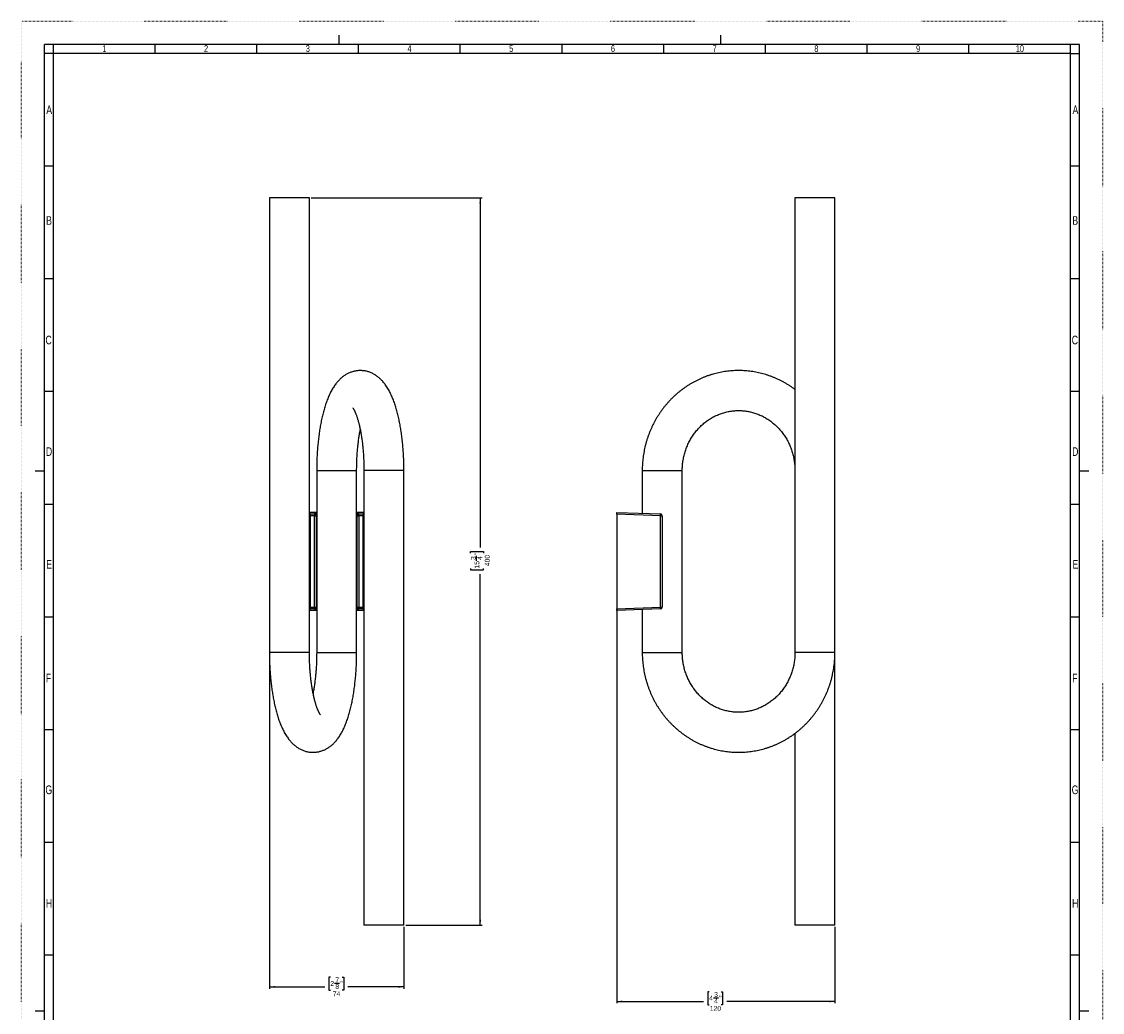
# Model space of a CAD drawing. Extents: x 0 to 594, y 0 to 841.
# Tile 2 of 2: x 0 to 594, y 296 to 841. Entities that reach past the tile are written whole.
import ezdxf

# ---------------------------------------------------------------- set-up
doc = ezdxf.new("R2010")
doc.units = 0
doc.linetypes.add('SLD-PUNTI', pattern=[0.635, 0, -0.635])
doc.linetypes.add('SLD-SOLIDO', pattern=[0])
doc.layers.get('0').update_dxf_attribs({"linetype": 'CONTINUOUS'})
doc.layers.add('FORMAT', color=7, linetype='SLD-SOLIDO')
doc.styles.add('SLDTEXTSTYLE2', font='ARIALN.TTF', dxfattribs={"width": 0.87})
doc.styles.add('SLDTEXTSTYLE3', font='GOTHIC.TTF', dxfattribs={"width": 0.913})
doc.dimstyles.new('SLDDIMSTYLE0', dxfattribs={"dimtxt": 2.645833, "dimasz": 3, "dimexe": 0, "dimexo": 0.0625, "dimgap": 0.661458, "dimtad": 0, "dimdec": 1, "dimrnd": 1e-09, "dimzin": 12, "dimtxsty": 'SLDTEXTSTYLE3', "dimsah": 1, "dimcen": 0.09, "dimazin": 3, "dimtfac": 1, "dimtdec": 0, "dimtofl": 0, "dimtmove": 0, "dimatfit": 3, "dimtolj": 1, "dimtzin": 12})

# ---------------------------------------------------------------- blocks, each defined once
blk = doc.blocks.new('_D')
at = {"layer": 'FORMAT', "color": 7}
for p, q in [((136.3, 493.12), (136.3, 309.12)), ((210.3, 343.12), (210.3, 309.12)), ((169.85, 315.45), (169.04, 315.45)), ((169.04, 315.45), (169.04, 308.32)), ((176.41, 315.45), (177.21, 315.45)), ((177.21, 315.45), (177.21, 308.32)), ((136.3, 310.12), (166.73, 310.12)), ((172.19, 312.15), (174.93, 312.15)), ((210.3, 310.12), (179.53, 310.12)), ((169.04, 308.32), (169.85, 308.32)), ((177.21, 308.32), (176.41, 308.32))]:
    blk.add_line(p, q, dxfattribs=at)
for points in [[(136.3, 310.12), (139.3, 309.62), (139.3, 310.62)], [(210.3, 310.12), (207.3, 310.62), (207.3, 309.62)]]:
    blk.add_solid(points, dxfattribs=at)
at = {"layer": 'FORMAT', "color": 7, "attachment_point": 1, "style": 'SLDTEXTSTYLE3'}
for s, insert, char_height in [('7', (172.58, 315.3), 2.65), ('2', (169.85, 313.3), 2.65), ('8', (172.58, 311.69), 2.65), ('"', (175.32, 313.3), 2.65), ('74', (171.17, 307.63), 2.646)]:
    blk.add_mtext(s, dxfattribs=dict(at, insert=insert, char_height=char_height))
blk = doc.blocks.new('_D_1')
at = {"layer": 'FORMAT', "color": 7}
for p, q in [((159.3, 744.12), (253.3, 744.12)), ((252.3, 744.12), (252.3, 551.86)), ((246.97, 548.74), (246.97, 549.54)), ((246.97, 549.54), (254.1, 549.54)), ((250.27, 544.52), (250.27, 547.26)), ((254.1, 549.54), (254.1, 548.74)), ((246.97, 540.22), (246.97, 539.42)), ((246.97, 539.42), (254.1, 539.42)), ((252.3, 344.12), (252.3, 537.1)), ((254.1, 539.42), (254.1, 540.22)), ((211.3, 344.12), (253.3, 344.12))]:
    blk.add_line(p, q, dxfattribs=at)
for points in [[(252.3, 744.12), (251.8, 741.12), (252.8, 741.12)], [(252.3, 344.12), (252.8, 347.12), (251.8, 347.12)]]:
    blk.add_solid(points, dxfattribs=at)
at = {"layer": 'FORMAT', "color": 7, "attachment_point": 1, "rotation": 90, "style": 'SLDTEXTSTYLE3'}
for s, insert, char_height in [('"', (249.12, 547.65), 2.65), ('400', (254.79, 541.55), 2.646), ('3', (247.12, 544.91), 2.65), ('15', (249.12, 540.22), 2.646), ('4', (250.72, 544.91), 2.65)]:
    blk.add_mtext(s, dxfattribs=dict(at, insert=insert, char_height=char_height))
blk = doc.blocks.new('_D_2')
at = {"layer": 'FORMAT', "color": 7}
for p, q in [((327.4, 517.14), (327.4, 301.12)), ((447.4, 343.12), (447.4, 301.12)), ((378.23, 307.45), (377.42, 307.45)), ((377.42, 307.45), (377.42, 300.32)), ((380.57, 304.15), (383.31, 304.15)), ((384.79, 307.45), (385.59, 307.45)), ((385.59, 307.45), (385.59, 300.32)), ((327.4, 302.12), (375.11, 302.12)), ((377.42, 300.32), (378.23, 300.32)), ((385.59, 300.32), (384.79, 300.32)), ((447.4, 302.12), (387.91, 302.12))]:
    blk.add_line(p, q, dxfattribs=at)
for points in [[(327.4, 302.12), (330.4, 301.62), (330.4, 302.62)], [(447.4, 302.12), (444.4, 302.62), (444.4, 301.62)]]:
    blk.add_solid(points, dxfattribs=at)
at = {"layer": 'FORMAT', "color": 7, "attachment_point": 1, "style": 'SLDTEXTSTYLE3'}
for s, insert, char_height in [('4', (378.23, 305.3), 2.65), ('4', (380.96, 303.69), 2.65), ('3', (380.96, 307.3), 2.65), ('"', (383.7, 305.3), 2.65), ('120', (378.58, 299.63), 2.646)]:
    blk.add_mtext(s, dxfattribs=dict(at, insert=insert, char_height=char_height))

msp = doc.modelspace()

# ---------------------------------------------------------------- linework, layer by layer
at = {"color": 7, "linetype": 'SLD-PUNTI'}
for p, q in [((0, 0), (0, 841)), ((594.5, 841), (0, 841)), ((594.5, 841), (594.5, 0))]:
    msp.add_line(p, q, dxfattribs=at)
at = {"color": 7, "linetype": 'SLD-SOLIDO'}
for p, q in [((174.5, 833.5), (174.5, 828.5)), ((384.5, 833.5), (384.5, 828.5)), ((12.5, 12.5), (12.5, 828.5)), ((582, 828.5), (12.5, 828.5)), ((17.5, 823.5), (17.5, 828.5)), ((73.45, 823.5), (73.45, 828.5)), ((129.4, 823.5), (129.4, 828.5)), ((185.35, 823.5), (185.35, 828.5)), ((241.3, 823.5), (241.3, 828.5)), ((297.25, 823.5), (297.25, 828.5)), ((353.2, 823.5), (353.2, 828.5)), ((409.15, 823.5), (409.15, 828.5)), ((465.1, 823.5), (465.1, 828.5)), ((521.05, 823.5), (521.05, 828.5)), ((577, 823.5), (577, 828.5)), ((577, 823.5), (577, 828.5)), ((577, 823.5), (577, 828.5)), ((582, 12.5), (582, 828.5)), ((17.5, 823.5), (12.5, 823.5)), ((17.5, 17.5), (17.5, 823.5)), ((577, 823.5), (17.5, 823.5)), ((577, 17.5), (577, 823.5)), ((577, 823.5), (582, 823.5)), ((17.5, 761.5), (12.5, 761.5)), ((582, 761.5), (577, 761.5)), ((582, 761.5), (577, 761.5)), ((136.3, 744.12), (136.3, 494.12)), ((158.3, 744.12), (136.3, 744.12)), ((158.3, 494.12), (158.3, 744.12)), ((425.4, 744.12), (425.4, 494.12)), ((447.4, 744.12), (425.4, 744.12)), ((447.4, 494.12), (447.4, 744.12)), ((17.5, 699.5), (12.5, 699.5)), ((582, 699.5), (577, 699.5)), ((582, 699.5), (577, 699.5)), ((17.5, 637.5), (12.5, 637.5)), ((582, 637.5), (577, 637.5)), ((582, 637.5), (577, 637.5)), ((7.5, 594), (12.5, 594)), ((162.3, 594.12), (162.3, 494.12)), ((184.3, 494.12), (184.3, 594.12)), ((188.3, 594.12), (188.3, 344.12)), ((210.3, 344.12), (210.3, 594.12)), ((341.4, 594.12), (341.4, 570.61)), ((363.4, 494.12), (363.4, 594.12)), ((582, 594), (587, 594)), ((17.5, 575.5), (12.5, 575.5)), ((162.3, 571.1), (158.3, 571.1)), ((188.3, 571.1), (184.3, 571.1)), ((327.4, 571.1), (351.44, 570.26)), ((327.4, 570.1), (327.4, 571.1)), ((582, 575.5), (577, 575.5)), ((582, 575.5), (577, 575.5)), ((161.09, 570.26), (162.3, 570.26)), ((162.09, 569.26), (162.09, 518.98)), ((184.3, 570.26), (185.51, 570.26)), ((184.51, 518.98), (184.51, 569.26)), ((327.4, 570.1), (327.4, 518.14)), ((352.4, 569.26), (352.4, 518.98)), ((162.3, 517.98), (161.09, 517.98)), ((185.51, 517.98), (184.3, 517.98)), ((327.4, 517.14), (327.4, 518.14)), ((351.44, 517.98), (327.4, 517.14)), ((341.4, 517.63), (341.4, 494.12)), ((17.5, 513.5), (12.5, 513.5)), ((162.3, 517.14), (158.3, 517.14)), ((188.3, 517.14), (184.3, 517.14)), ((582, 513.5), (577, 513.5)), ((582, 513.5), (577, 513.5)), ((447.4, 344.12), (447.4, 494.12)), ((17.5, 451.5), (12.5, 451.5)), ((425.4, 449.54), (425.4, 344.12)), ((582, 451.5), (577, 451.5)), ((582, 451.5), (577, 451.5)), ((17.5, 389.5), (12.5, 389.5)), ((582, 389.5), (577, 389.5)), ((582, 389.5), (577, 389.5)), ((210.3, 344.12), (188.3, 344.12)), ((447.4, 344.12), (425.4, 344.12)), ((17.5, 327.5), (12.5, 327.5)), ((582, 327.5), (577, 327.5)), ((582, 327.5), (577, 327.5)), ((7.5, 297), (12.5, 297)), ((582, 297), (587, 297))]:
    msp.add_line(p, q, dxfattribs=at)
at = {"color": 9, "linetype": 'SLD-SOLIDO'}
for p, q in [((162.3, 594.12), (179.52, 594.12)), ((179.52, 594.12), (184.3, 594.12)), ((210.3, 594.12), (188.3, 594.12)), ((341.4, 594.12), (363.4, 594.12)), ((158.3, 570.72), (158.77, 570.26)), ((187.84, 570.26), (188.3, 570.72)), ((158.3, 569.26), (158.77, 569.26)), ((158.77, 570.26), (158.77, 569.26)), ((158.77, 570.26), (161.09, 570.26)), ((158.77, 569.26), (158.77, 518.98)), ((161.09, 569.26), (158.77, 569.26)), ((161.09, 570.26), (161.09, 569.26)), ((161.09, 518.98), (161.09, 569.26)), ((161.09, 569.26), (162.09, 569.26)), ((162.09, 569.26), (162.09, 518.98)), ((184.51, 569.26), (185.51, 569.26)), ((184.51, 518.98), (184.51, 569.26)), ((185.51, 569.26), (185.51, 570.26)), ((185.51, 570.26), (187.84, 570.26)), ((187.84, 569.26), (185.51, 569.26)), ((185.51, 569.26), (185.51, 518.98)), ((187.84, 569.26), (187.84, 570.26)), ((187.84, 569.26), (188.3, 569.26)), ((187.84, 518.98), (187.84, 569.26)), ((351.44, 569.26), (327.4, 570.1)), ((351.44, 518.98), (351.44, 569.26)), ((351.44, 569.26), (352.4, 569.26)), ((158.3, 518.98), (158.77, 518.98)), ((158.77, 517.98), (158.3, 517.51)), ((158.77, 518.98), (161.09, 518.98)), ((158.77, 518.98), (158.77, 517.98)), ((161.09, 517.98), (158.77, 517.98)), ((161.09, 518.98), (161.09, 517.98)), ((161.09, 518.98), (162.09, 518.98)), ((184.51, 518.98), (185.51, 518.98)), ((185.51, 517.98), (185.51, 518.98)), ((185.51, 518.98), (187.84, 518.98)), ((187.84, 517.98), (185.51, 517.98)), ((187.84, 517.98), (187.84, 518.98)), ((187.84, 518.98), (188.3, 518.98)), ((188.3, 517.51), (187.84, 517.98)), ((327.4, 518.14), (351.44, 518.98)), ((351.44, 518.98), (352.4, 518.98)), ((158.3, 494.12), (136.3, 494.12)), ((162.3, 494.12), (179.52, 494.12)), ((179.52, 494.12), (184.3, 494.12)), ((341.4, 494.12), (363.4, 494.12)), ((447.4, 494.12), (425.4, 494.12))]:
    msp.add_line(p, q, dxfattribs=at)
for centre, radius, start, end in [((158.77, 569.26), 1, 90.07428, 117.83036), ((161.09, 569.26), 1, 0.11274, 89.73062), ((185.52, 569.26), 1, 90.26938, 179.88726), ((187.83, 569.26), 1, 62.16964, 89.92572), ((344.27, 569.76), 7.19, 356.0129, 3.9871), ((158.77, 518.98), 1, 242.16964, 269.92572), ((161.09, 518.98), 1, 270.26938, 359.88726), ((185.52, 518.98), 1, 180.11274, 269.73062), ((187.83, 518.98), 1, 270.07428, 297.83036), ((344.27, 518.48), 7.19, 356.0129, 3.9871)]:
    msp.add_arc(centre, radius, start, end, dxfattribs=at)
at = {"color": 7, "linetype": 'SLD-SOLIDO'}
for centre, start, end in [((351.4, 569.26), 0, 88), ((351.4, 518.98), 272, 0)]:
    msp.add_arc(centre, 1, start, end, dxfattribs=at)
at = {"color": 9, "linetype": 'SLD-SOLIDO'}
for centre, major_axis, ratio, start_param, end_param in [((173.3, 570.22), (12.25, 0), 0.034921, 2.685906, 3.059869), ((173.3, 569.22), (11.25, 0), 0.038025, 3.0557, 3.059869), ((173.3, 570.22), (12.25, 0), 0.034921, 0.081724, 0.455686), ((173.3, 569.22), (11.25, 0), 0.038025, 0.081724, 0.085892), ((173.3, 518.01), (12.25, 0), 0.034921, 3.223316, 3.597279), ((173.3, 519.01), (11.25, 0), 0.038025, 3.223316, 3.227485), ((173.3, 518.01), (12.25, 0), 0.034921, 5.827499, 6.201462), ((173.3, 519.01), (11.25, 0), 0.038025, 6.197293, 6.201462)]:
    msp.add_ellipse(centre, major_axis=major_axis, ratio=ratio, start_param=start_param, end_param=end_param, dxfattribs=at)
at = {"color": 7, "linetype": 'SLD-SOLIDO'}
for points, knots in [([(210.3, 594.12), (210.3, 594.4), (210.3, 595.23), (210.29, 596.6), (210.25, 598.21), (210.2, 599.83), (210.14, 601.44), (210.05, 603.04), (209.95, 604.64), (209.84, 606.23), (209.71, 607.8), (209.56, 609.37), (209.39, 610.92), (209.21, 612.46), (209.01, 613.99), (208.8, 615.5), (208.57, 616.99), (208.32, 618.46), (208.05, 619.92), (207.77, 621.36), (207.47, 622.77), (207.15, 624.17), (206.81, 625.54), (206.45, 626.9), (206.07, 628.23), (205.67, 629.55), (205.25, 630.84), (204.8, 632.11), (204.33, 633.36), (203.82, 634.59), (203.28, 635.8), (202.71, 636.99), (202.11, 638.14), (201.46, 639.26), (200.79, 640.33), (200.11, 641.31), (199.44, 642.19), (198.78, 642.98), (198.11, 643.71), (197.43, 644.39), (196.75, 645.02), (196.02, 645.62), (195.26, 646.19), (194.45, 646.72), (193.62, 647.2), (192.79, 647.62), (191.94, 647.99), (191.08, 648.31), (190.21, 648.57), (189.33, 648.78), (188.45, 648.94), (187.56, 649.04), (186.68, 649.09), (185.8, 649.08), (184.92, 649.03), (184.05, 648.92), (183.19, 648.76), (182.34, 648.56), (181.51, 648.3), (180.69, 648), (179.89, 647.66), (179.11, 647.27), (178.35, 646.84), (177.6, 646.36), (176.87, 645.84), (176.16, 645.27), (175.46, 644.66), (174.77, 644), (174.1, 643.29), (173.44, 642.53), (172.78, 641.7), (172.14, 640.81), (171.51, 639.85), (170.89, 638.83), (170.28, 637.75), (169.7, 636.61), (169.14, 635.42), (168.62, 634.2), (168.11, 632.95), (167.64, 631.67), (167.2, 630.37), (166.78, 629.05), (166.38, 627.72), (166, 626.36), (165.65, 624.98), (165.32, 623.58), (165, 622.16), (164.71, 620.73), (164.43, 619.27), (164.17, 617.8), (163.93, 616.31), (163.7, 614.8), (163.5, 613.28), (163.31, 611.74), (163.13, 610.19), (162.97, 608.63), (162.83, 607.05), (162.71, 605.47), (162.6, 603.87), (162.51, 602.27), (162.43, 600.66), (162.38, 599.05), (162.33, 597.43), (162.31, 595.79), (162.3, 594.68), (162.3, 594.12)], [0, 0, 0, 0, 0.005336, 0.015442, 0.025551, 0.035663, 0.04578, 0.055905, 0.06604, 0.076187, 0.086349, 0.096528, 0.106727, 0.116948, 0.127196, 0.137474, 0.147786, 0.158136, 0.16853, 0.178973, 0.189471, 0.200032, 0.210663, 0.221374, 0.232175, 0.243076, 0.254091, 0.265231, 0.276508, 0.28793, 0.2995, 0.311206, 0.323014, 0.33484, 0.34655, 0.358001, 0.367887, 0.377357, 0.386426, 0.395128, 0.403503, 0.411591, 0.420301, 0.428731, 0.436905, 0.444865, 0.452644, 0.460274, 0.467779, 0.475181, 0.482499, 0.489751, 0.496952, 0.504118, 0.511262, 0.518394, 0.525531, 0.532686, 0.539878, 0.547122, 0.55444, 0.561852, 0.569383, 0.577059, 0.584912, 0.592976, 0.601288, 0.609891, 0.618827, 0.628141, 0.637868, 0.648035, 0.658639, 0.669645, 0.680974, 0.692516, 0.704153, 0.715759, 0.727273, 0.738665, 0.749924, 0.761052, 0.772059, 0.782953, 0.793746, 0.80445, 0.815074, 0.825627, 0.836117, 0.846552, 0.856939, 0.867281, 0.877586, 0.887857, 0.898099, 0.908315, 0.918508, 0.928682, 0.93884, 0.948983, 0.959115, 0.969237, 0.979353, 0.989463, 1, 1, 1, 1]), ([(425.4, 638.7), (424.97, 639.02), (424.09, 639.67), (422.73, 640.59), (421.33, 641.47), (419.91, 642.31), (418.46, 643.11), (416.99, 643.85), (415.5, 644.55), (413.99, 645.2), (412.46, 645.81), (410.91, 646.36), (409.35, 646.86), (407.78, 647.31), (406.19, 647.72), (404.59, 648.07), (402.98, 648.37), (401.36, 648.62), (399.74, 648.81), (398.11, 648.96), (396.48, 649.05), (394.85, 649.09), (393.21, 649.08), (391.58, 649.01), (389.95, 648.9), (388.32, 648.73), (386.7, 648.51), (385.09, 648.24), (383.49, 647.91), (381.89, 647.54), (380.31, 647.12), (378.74, 646.64), (377.19, 646.11), (375.65, 645.54), (374.13, 644.92), (372.63, 644.24), (371.16, 643.52), (369.7, 642.76), (368.26, 641.95), (366.85, 641.09), (365.47, 640.18), (364.11, 639.24), (362.79, 638.25), (361.49, 637.21), (360.22, 636.14), (358.99, 635.03), (357.79, 633.88), (356.62, 632.68), (355.5, 631.46), (354.4, 630.19), (353.35, 628.9), (352.33, 627.57), (351.36, 626.2), (350.42, 624.81), (349.53, 623.39), (348.68, 621.94), (347.87, 620.46), (347.11, 618.96), (346.39, 617.43), (345.72, 615.88), (345.1, 614.31), (344.52, 612.72), (343.99, 611.11), (343.51, 609.49), (343.08, 607.85), (342.69, 606.2), (342.36, 604.54), (342.07, 602.86), (341.83, 601.18), (341.65, 599.49), (341.51, 597.8), (341.43, 596.13), (341.4, 594.9), (341.4, 594.24), (341.4, 594.12)], [0, 0, 0, 0, 0.013755, 0.027812, 0.041864, 0.055911, 0.069954, 0.083991, 0.098025, 0.112054, 0.126079, 0.140099, 0.154116, 0.16813, 0.18214, 0.196147, 0.210151, 0.224153, 0.238153, 0.252151, 0.266148, 0.280143, 0.294138, 0.308132, 0.322127, 0.336121, 0.350116, 0.364113, 0.37811, 0.392109, 0.406111, 0.420114, 0.434121, 0.44813, 0.462142, 0.476158, 0.490177, 0.504201, 0.518228, 0.53226, 0.546296, 0.560337, 0.574382, 0.588432, 0.602487, 0.616546, 0.63061, 0.644679, 0.658753, 0.672832, 0.686915, 0.701003, 0.715095, 0.729191, 0.743292, 0.757397, 0.771505, 0.785618, 0.799734, 0.813854, 0.827977, 0.842102, 0.856231, 0.870363, 0.884497, 0.898633, 0.912771, 0.926911, 0.941053, 0.955196, 0.969341, 0.983486, 0.996889, 1, 1, 1, 1]), ([(182.18, 628.53), (182.18, 628.53), (182.18, 628.53), (182.2, 628.51), (182.25, 628.45), (182.32, 628.35), (182.43, 628.2), (182.55, 628), (182.7, 627.75), (182.87, 627.46), (183.05, 627.11), (183.25, 626.71), (183.45, 626.25), (183.67, 625.74), (183.9, 625.18), (184.13, 624.57), (184.37, 623.9), (184.61, 623.18), (184.85, 622.41), (185.09, 621.59), (185.33, 620.73), (185.57, 619.82), (185.8, 618.86), (186.02, 617.86), (186.24, 616.82), (186.45, 615.74), (186.65, 614.63), (186.85, 613.48), (187.03, 612.3), (187.2, 611.09), (187.37, 609.85), (187.52, 608.58), (187.66, 607.29), (187.78, 605.98), (187.89, 604.65), (187.99, 603.3), (188.08, 601.93), (188.15, 600.56), (188.21, 599.17), (188.26, 597.77), (188.29, 596.37), (188.3, 595.15), (188.3, 594.4), (188.3, 594.12)], [0, 0, 0, 0, 0.001171, 0.020623, 0.040316, 0.060313, 0.08066, 0.101396, 0.122548, 0.144132, 0.166156, 0.188621, 0.21152, 0.234842, 0.258571, 0.282688, 0.307173, 0.332003, 0.357156, 0.382608, 0.408338, 0.434323, 0.460542, 0.486975, 0.513604, 0.540411, 0.567379, 0.594494, 0.621742, 0.649108, 0.676582, 0.704151, 0.731806, 0.759536, 0.787332, 0.815187, 0.843092, 0.871038, 0.899021, 0.927031, 0.955063, 0.983109, 1, 1, 1, 1]), ([(363.4, 594.12), (363.4, 594.32), (363.41, 594.96), (363.45, 596.03), (363.54, 597.32), (363.69, 598.62), (363.88, 599.9), (364.11, 601.18), (364.4, 602.44), (364.73, 603.7), (365.11, 604.93), (365.54, 606.15), (366.01, 607.36), (366.52, 608.54), (367.08, 609.7), (367.68, 610.83), (368.32, 611.94), (369, 613.02), (369.72, 614.07), (370.48, 615.09), (371.28, 616.08), (372.11, 617.03), (372.98, 617.95), (373.88, 618.83), (374.82, 619.68), (375.78, 620.48), (376.78, 621.24), (377.8, 621.96), (378.85, 622.64), (379.92, 623.27), (381.02, 623.86), (382.14, 624.4), (383.27, 624.89), (384.43, 625.34), (385.6, 625.74), (386.79, 626.08), (387.99, 626.38), (389.2, 626.62), (390.42, 626.82), (391.64, 626.96), (392.87, 627.05), (394.1, 627.09), (395.34, 627.08), (396.57, 627.01), (397.8, 626.89), (399.02, 626.72), (400.23, 626.5), (401.44, 626.23), (402.64, 625.91), (403.82, 625.53), (404.99, 625.11), (406.13, 624.64), (407.27, 624.12), (408.38, 623.55), (409.46, 622.94), (410.53, 622.28), (411.57, 621.58), (412.58, 620.83), (413.56, 620.04), (414.51, 619.22), (415.43, 618.35), (416.32, 617.44), (417.17, 616.5), (417.98, 615.53), (418.76, 614.52), (419.5, 613.48), (420.2, 612.4), (420.86, 611.31), (421.48, 610.18), (422.06, 609.03), (422.59, 607.85), (423.08, 606.66), (423.52, 605.44), (423.92, 604.21), (424.27, 602.96), (424.58, 601.7), (424.84, 600.43), (425.05, 599.15), (425.21, 597.86), (425.33, 596.56), (425.39, 595.31), (425.4, 594.5), (425.4, 594.12)], [0, 0, 0, 0, 0.0058, 0.018241, 0.030682, 0.043124, 0.055567, 0.068012, 0.080459, 0.09291, 0.105365, 0.117825, 0.130291, 0.142763, 0.155242, 0.167729, 0.180224, 0.192729, 0.205244, 0.217771, 0.230309, 0.242859, 0.255422, 0.268, 0.280591, 0.293198, 0.305819, 0.318456, 0.33111, 0.343779, 0.356463, 0.369164, 0.38188, 0.394611, 0.407356, 0.420114, 0.432884, 0.445666, 0.458457, 0.471256, 0.484062, 0.496873, 0.509686, 0.522501, 0.535314, 0.548125, 0.56093, 0.573728, 0.586519, 0.599299, 0.612069, 0.624826, 0.637571, 0.650301, 0.663016, 0.675716, 0.688401, 0.70107, 0.713724, 0.726362, 0.738984, 0.751592, 0.764185, 0.776764, 0.789329, 0.801881, 0.814421, 0.82695, 0.839468, 0.851975, 0.864473, 0.876963, 0.889444, 0.901918, 0.914386, 0.926848, 0.939305, 0.951758, 0.964207, 0.976653, 0.989097, 1, 1, 1, 1]), ([(184.3, 594.12), (184.3, 594.36), (184.3, 595.08), (184.32, 596.26), (184.35, 597.67), (184.39, 599.06), (184.45, 600.45), (184.52, 601.83), (184.6, 603.2), (184.7, 604.55), (184.81, 605.89), (184.94, 607.21), (185.08, 608.51), (185.23, 609.78), (185.39, 611.03), (185.56, 612.25), (185.75, 613.44), (185.94, 614.59), (186.13, 615.61), (186.25, 616.24), (186.3, 616.49)], [0, 0, 0, 0, 0.030776, 0.089439, 0.14809, 0.206715, 0.2653, 0.323832, 0.382295, 0.440676, 0.49896, 0.55713, 0.615169, 0.67306, 0.730783, 0.788317, 0.84564, 0.902728, 0.959555, 1, 1, 1, 1]), ([(162.09, 569.26), (162.09, 569.39), (162.07, 569.52), (161.97, 569.76), (161.89, 569.87), (161.62, 570.15), (161.36, 570.26), (161.09, 570.26)], [0, 0, 0, 0, 0.25, 0.25, 0.5, 0.5, 1, 1, 1, 1]), ([(185.51, 570.26), (185.38, 570.26), (185.25, 570.23), (185.01, 570.13), (184.9, 570.06), (184.62, 569.78), (184.51, 569.52), (184.51, 569.26)], [0, 0, 0, 0, 0.25, 0.25, 0.5, 0.5, 1, 1, 1, 1]), ([(161.09, 517.98), (161.22, 517.98), (161.35, 518.01), (161.6, 518.11), (161.71, 518.18), (161.98, 518.45), (162.09, 518.71), (162.09, 518.98)], [0, 0, 0, 0, 0.25, 0.25, 0.5, 0.5, 1, 1, 1, 1]), ([(184.51, 518.98), (184.51, 518.85), (184.54, 518.72), (184.64, 518.47), (184.71, 518.36), (184.99, 518.09), (185.25, 517.98), (185.51, 517.98)], [0, 0, 0, 0, 0.25, 0.25, 0.5, 0.5, 1, 1, 1, 1]), ([(136.3, 494.12), (136.3, 493.83), (136.3, 493.01), (136.32, 491.64), (136.35, 490.02), (136.4, 488.41), (136.47, 486.8), (136.55, 485.19), (136.65, 483.6), (136.77, 482.01), (136.9, 480.43), (137.05, 478.87), (137.21, 477.31), (137.39, 475.77), (137.59, 474.25), (137.81, 472.74), (138.04, 471.25), (138.29, 469.77), (138.55, 468.32), (138.83, 466.88), (139.14, 465.46), (139.45, 464.07), (139.79, 462.69), (140.15, 461.34), (140.53, 460), (140.93, 458.69), (141.35, 457.4), (141.8, 456.12), (142.28, 454.87), (142.78, 453.64), (143.32, 452.43), (143.89, 451.25), (144.5, 450.1), (145.14, 448.98), (145.81, 447.91), (146.49, 446.93), (147.17, 446.04), (147.82, 445.25), (148.49, 444.52), (149.17, 443.84), (149.86, 443.22), (150.58, 442.62), (151.35, 442.05), (152.16, 441.52), (152.98, 441.04), (153.82, 440.61), (154.66, 440.24), (155.52, 439.93), (156.39, 439.66), (157.27, 439.45), (158.15, 439.3), (159.04, 439.2), (159.92, 439.15), (160.81, 439.15), (161.69, 439.21), (162.56, 439.32), (163.41, 439.47), (164.26, 439.68), (165.09, 439.93), (165.91, 440.23), (166.71, 440.58), (167.49, 440.97), (168.26, 441.4), (169, 441.88), (169.73, 442.4), (170.45, 442.96), (171.14, 443.57), (171.83, 444.23), (172.5, 444.94), (173.17, 445.71), (173.82, 446.54), (174.46, 447.43), (175.1, 448.38), (175.72, 449.41), (176.32, 450.49), (176.9, 451.63), (177.46, 452.82), (177.99, 454.04), (178.49, 455.29), (178.96, 456.56), (179.41, 457.86), (179.83, 459.18), (180.22, 460.52), (180.6, 461.88), (180.95, 463.26), (181.29, 464.66), (181.6, 466.07), (181.9, 467.51), (182.17, 468.96), (182.43, 470.44), (182.67, 471.93), (182.9, 473.43), (183.11, 474.96), (183.3, 476.49), (183.47, 478.04), (183.63, 479.61), (183.77, 481.18), (183.9, 482.77), (184, 484.36), (184.09, 485.96), (184.17, 487.57), (184.23, 489.19), (184.27, 490.81), (184.3, 492.45), (184.3, 493.55), (184.3, 494.12)], [0, 0, 0, 0, 0.005336, 0.015442, 0.025551, 0.035663, 0.04578, 0.055905, 0.06604, 0.076187, 0.086349, 0.096528, 0.106727, 0.116948, 0.127196, 0.137474, 0.147786, 0.158136, 0.16853, 0.178973, 0.189471, 0.200032, 0.210663, 0.221374, 0.232175, 0.243076, 0.254091, 0.265231, 0.276508, 0.28793, 0.2995, 0.311206, 0.323014, 0.33484, 0.34655, 0.358001, 0.367887, 0.377357, 0.386426, 0.395128, 0.403503, 0.411591, 0.420301, 0.428731, 0.436905, 0.444865, 0.452644, 0.460274, 0.467779, 0.475181, 0.482499, 0.489751, 0.496952, 0.504118, 0.511262, 0.518394, 0.525531, 0.532686, 0.539878, 0.547122, 0.55444, 0.561852, 0.569383, 0.577059, 0.584912, 0.592976, 0.601288, 0.609891, 0.618827, 0.628141, 0.637868, 0.648035, 0.658639, 0.669645, 0.680974, 0.692516, 0.704153, 0.715759, 0.727273, 0.738665, 0.749924, 0.761052, 0.772059, 0.782953, 0.793746, 0.80445, 0.815074, 0.825627, 0.836117, 0.846552, 0.856939, 0.867281, 0.877586, 0.887857, 0.898099, 0.908315, 0.918508, 0.928682, 0.93884, 0.948983, 0.959115, 0.969237, 0.979353, 0.989463, 1, 1, 1, 1]), ([(164.42, 459.71), (164.42, 459.71), (164.43, 459.7), (164.4, 459.72), (164.36, 459.78), (164.28, 459.89), (164.18, 460.04), (164.05, 460.24), (163.9, 460.48), (163.74, 460.78), (163.55, 461.13), (163.36, 461.53), (163.15, 461.98), (162.93, 462.49), (162.7, 463.05), (162.47, 463.67), (162.23, 464.34), (161.99, 465.05), (161.75, 465.82), (161.51, 466.64), (161.27, 467.51), (161.04, 468.42), (160.81, 469.38), (160.58, 470.37), (160.36, 471.41), (160.15, 472.49), (159.95, 473.61), (159.76, 474.75), (159.57, 475.94), (159.4, 477.15), (159.24, 478.39), (159.09, 479.66), (158.95, 480.95), (158.82, 482.26), (158.71, 483.59), (158.61, 484.94), (158.52, 486.3), (158.45, 487.68), (158.39, 489.07), (158.35, 490.46), (158.32, 491.86), (158.3, 493.08), (158.3, 493.84), (158.3, 494.12)], [0, 0, 0, 0, 0.001171, 0.020623, 0.040316, 0.060313, 0.08066, 0.101396, 0.122548, 0.144132, 0.166156, 0.188621, 0.21152, 0.234842, 0.258571, 0.282688, 0.307173, 0.332003, 0.357156, 0.382608, 0.408338, 0.434323, 0.460542, 0.486975, 0.513604, 0.540411, 0.567379, 0.594494, 0.621742, 0.649108, 0.676582, 0.704151, 0.731806, 0.759536, 0.787332, 0.815187, 0.843092, 0.871038, 0.899021, 0.927031, 0.955063, 0.983109, 1, 1, 1, 1]), ([(162.3, 494.12), (162.3, 493.87), (162.3, 493.16), (162.29, 491.97), (162.26, 490.57), (162.21, 489.17), (162.16, 487.78), (162.09, 486.4), (162, 485.03), (161.9, 483.68), (161.79, 482.34), (161.66, 481.03), (161.53, 479.73), (161.37, 478.46), (161.21, 477.21), (161.04, 475.99), (160.85, 474.8), (160.66, 473.64), (160.48, 472.62), (160.35, 472), (160.3, 471.74)], [0, 0, 0, 0, 0.030776, 0.089439, 0.14809, 0.206715, 0.2653, 0.323832, 0.382295, 0.440676, 0.49896, 0.55713, 0.615169, 0.67306, 0.730783, 0.788317, 0.84564, 0.902728, 0.959555, 1, 1, 1, 1]), ([(341.4, 494.12), (341.4, 493.79), (341.41, 492.89), (341.46, 491.43), (341.56, 489.73), (341.72, 488.04), (341.93, 486.36), (342.18, 484.68), (342.49, 483.01), (342.84, 481.35), (343.25, 479.7), (343.7, 478.07), (344.21, 476.45), (344.76, 474.85), (345.36, 473.27), (346, 471.7), (346.69, 470.16), (347.43, 468.64), (348.21, 467.15), (349.04, 465.68), (349.9, 464.24), (350.82, 462.83), (351.77, 461.45), (352.76, 460.09), (353.8, 458.78), (354.87, 457.49), (355.98, 456.24), (357.13, 455.03), (358.31, 453.85), (359.53, 452.72), (360.77, 451.62), (362.06, 450.56), (363.37, 449.55), (364.71, 448.57), (366.08, 447.65), (367.48, 446.76), (368.9, 445.92), (370.35, 445.13), (371.82, 444.38), (373.31, 443.68), (374.82, 443.03), (376.35, 442.43), (377.89, 441.88), (379.45, 441.37), (381.03, 440.92), (382.62, 440.52), (384.22, 440.17), (385.83, 439.87), (387.44, 439.62), (389.07, 439.42), (390.69, 439.28), (392.33, 439.19), (393.96, 439.15), (395.59, 439.16), (397.23, 439.22), (398.86, 439.34), (400.48, 439.51), (402.1, 439.73), (403.72, 440), (405.32, 440.32), (406.91, 440.7), (408.49, 441.12), (410.06, 441.6), (411.62, 442.12), (413.15, 442.7), (414.67, 443.32), (416.17, 443.99), (417.65, 444.71), (419.11, 445.48), (420.54, 446.29), (421.95, 447.15), (423.34, 448.05), (424.69, 449), (426.02, 449.99), (427.32, 451.02), (428.58, 452.09), (429.82, 453.21), (431.02, 454.36), (432.18, 455.55), (433.31, 456.78), (434.4, 458.04), (435.46, 459.34), (436.47, 460.67), (437.45, 462.03), (438.38, 463.43), (439.28, 464.85), (440.13, 466.3), (440.93, 467.78), (441.69, 469.28), (442.41, 470.81), (443.08, 472.36), (443.71, 473.93), (444.29, 475.52), (444.82, 477.12), (445.3, 478.75), (445.73, 480.38), (446.12, 482.04), (446.45, 483.7), (446.74, 485.37), (446.97, 487.05), (447.16, 488.74), (447.29, 490.44), (447.38, 492.1), (447.4, 493.33), (447.4, 493.99), (447.4, 494.12)], [0, 0, 0, 0, 0.005742, 0.01562, 0.025498, 0.035377, 0.045255, 0.055133, 0.06501, 0.074887, 0.084762, 0.094637, 0.104511, 0.114383, 0.124254, 0.134123, 0.14399, 0.153856, 0.163719, 0.17358, 0.183439, 0.193295, 0.203149, 0.213, 0.222848, 0.232693, 0.242535, 0.252374, 0.26221, 0.272042, 0.281871, 0.291697, 0.301519, 0.311338, 0.321154, 0.330966, 0.340775, 0.35058, 0.360382, 0.370181, 0.379977, 0.38977, 0.39956, 0.409348, 0.419133, 0.428916, 0.438697, 0.448475, 0.458252, 0.468028, 0.477802, 0.487576, 0.497348, 0.50712, 0.516892, 0.526664, 0.536436, 0.546208, 0.555981, 0.565755, 0.575531, 0.585307, 0.595085, 0.604865, 0.614648, 0.624432, 0.634219, 0.644008, 0.6538, 0.663595, 0.673393, 0.683194, 0.692998, 0.702805, 0.712616, 0.72243, 0.732247, 0.742068, 0.751892, 0.761719, 0.771549, 0.781383, 0.79122, 0.80106, 0.810903, 0.820749, 0.830598, 0.84045, 0.850304, 0.860161, 0.87002, 0.879882, 0.889745, 0.899611, 0.909479, 0.919348, 0.929219, 0.939091, 0.948965, 0.958839, 0.968715, 0.978592, 0.988469, 0.997828, 1, 1, 1, 1]), ([(425.4, 494.12), (425.4, 493.92), (425.4, 493.28), (425.36, 492.21), (425.26, 490.91), (425.12, 489.62), (424.93, 488.33), (424.69, 487.06), (424.41, 485.79), (424.07, 484.54), (423.69, 483.3), (423.27, 482.08), (422.8, 480.88), (422.29, 479.7), (421.73, 478.54), (421.13, 477.41), (420.49, 476.3), (419.81, 475.22), (419.09, 474.17), (418.33, 473.14), (417.53, 472.16), (416.7, 471.2), (415.83, 470.28), (414.92, 469.4), (413.99, 468.56), (413.02, 467.76), (412.03, 466.99), (411.01, 466.27), (409.96, 465.6), (408.89, 464.96), (407.79, 464.38), (406.67, 463.84), (405.53, 463.34), (404.38, 462.9), (403.2, 462.5), (402.02, 462.15), (400.82, 461.86), (399.61, 461.61), (398.39, 461.42), (397.17, 461.27), (395.94, 461.18), (394.7, 461.14), (393.47, 461.16), (392.24, 461.22), (391.01, 461.34), (389.79, 461.51), (388.57, 461.73), (387.37, 462), (386.17, 462.33), (384.99, 462.7), (383.82, 463.12), (382.67, 463.6), (381.54, 464.12), (380.43, 464.68), (379.34, 465.3), (378.28, 465.96), (377.24, 466.66), (376.23, 467.4), (375.25, 468.19), (374.3, 469.02), (373.38, 469.89), (372.49, 470.79), (371.64, 471.73), (370.82, 472.71), (370.05, 473.72), (369.3, 474.76), (368.6, 475.83), (367.94, 476.93), (367.33, 478.06), (366.75, 479.21), (366.22, 480.38), (365.73, 481.58), (365.28, 482.79), (364.89, 484.02), (364.53, 485.27), (364.23, 486.53), (363.97, 487.81), (363.76, 489.09), (363.6, 490.38), (363.48, 491.68), (363.41, 492.92), (363.41, 493.74), (363.4, 494.12)], [0, 0, 0, 0, 0.0058, 0.018241, 0.030682, 0.043124, 0.055567, 0.068012, 0.080459, 0.09291, 0.105365, 0.117825, 0.130291, 0.142763, 0.155242, 0.167729, 0.180224, 0.192729, 0.205244, 0.217771, 0.230309, 0.242859, 0.255422, 0.268, 0.280591, 0.293198, 0.305819, 0.318456, 0.33111, 0.343779, 0.356463, 0.369164, 0.38188, 0.394611, 0.407356, 0.420114, 0.432884, 0.445666, 0.458457, 0.471256, 0.484062, 0.496873, 0.509686, 0.522501, 0.535314, 0.548125, 0.56093, 0.573728, 0.586519, 0.599299, 0.612069, 0.624826, 0.637571, 0.650301, 0.663016, 0.675716, 0.688401, 0.70107, 0.713724, 0.726362, 0.738984, 0.751592, 0.764185, 0.776764, 0.789329, 0.801881, 0.814421, 0.82695, 0.839468, 0.851975, 0.864473, 0.876963, 0.889444, 0.901918, 0.914386, 0.926848, 0.939305, 0.951758, 0.964207, 0.976653, 0.989097, 1, 1, 1, 1])]:
    msp.add_open_spline(points, degree=3, knots=knots, dxfattribs=at)

# ---------------------------------------------------------------- texts
at = {"color": 7, "linetype": 'CONTINUOUS', "attachment_point": 2, "style": 'SLDTEXTSTYLE2'}
for s, insert, char_height in [('1', (45.53, 828.03), 3.7), ('2', (101.48, 828.03), 3.7), ('3', (157.43, 828.03), 3.7), ('4', (213.38, 828.03), 3.7), ('5', (269.33, 828.03), 3.7), ('6', (325.28, 828.03), 3.7), ('7', (381.23, 828.03), 3.7), ('8', (437.18, 828.03), 3.7), ('9', (493.13, 828.03), 3.7), ('10', (549.11, 828.03), 3.704), ('A', (15.17, 794.91), 4.76), ('A', (579.67, 794.91), 4.76), ('B', (15.06, 734), 4.76), ('B', (579.56, 734), 4.76), ('C', (14.86, 668.27), 4.76), ('C', (579.36, 668.27), 4.76), ('D', (15.07, 606.91), 4.76), ('D', (579.57, 606.91), 4.76), ('E', (15.13, 544.95), 4.76), ('E', (579.63, 544.95), 4.76), ('F', (14.81, 482.31), 4.76), ('F', (579.31, 482.31), 4.76), ('G', (14.96, 420.91), 4.76), ('G', (579.46, 420.91), 4.76), ('H', (15.06, 358.44), 4.76), ('H', (579.56, 358.44), 4.76)]:
    msp.add_mtext(s, dxfattribs=dict(at, insert=insert, char_height=char_height))

# ---------------------------------------------------------------- dimensions: what is measured, and where the dimension line sits
at = {"layer": 'FORMAT', "color": 7}
dim = msp.add_linear_dim(base=(252.3, 744.12), p1=(210.3, 344.12), p2=(158.3, 744.12), angle=90, dimstyle='SLDDIMSTYLE0', dxfattribs=at)
dim.commit()
dim.dimension.update_dxf_attribs({"geometry": '_D_1', "text_midpoint": (252.3, 544.48), "dimtype": 160})
for base, p1, p2, picture, middle in [((447.4, 302.12), (327.4, 518.14), (447.4, 344.12), '_D_2', (381.51, 302.12)), ((210.3, 310.12), (136.3, 494.12), (210.3, 344.12), '_D', (173.13, 310.12))]:
    dim = msp.add_linear_dim(base=base, p1=p1, p2=p2, dimstyle='SLDDIMSTYLE0', dxfattribs=at)
    dim.commit()
    dim.dimension.update_dxf_attribs({"geometry": picture, "text_midpoint": middle, "dimtype": 160})

doc.saveas('drawing.dxf')
